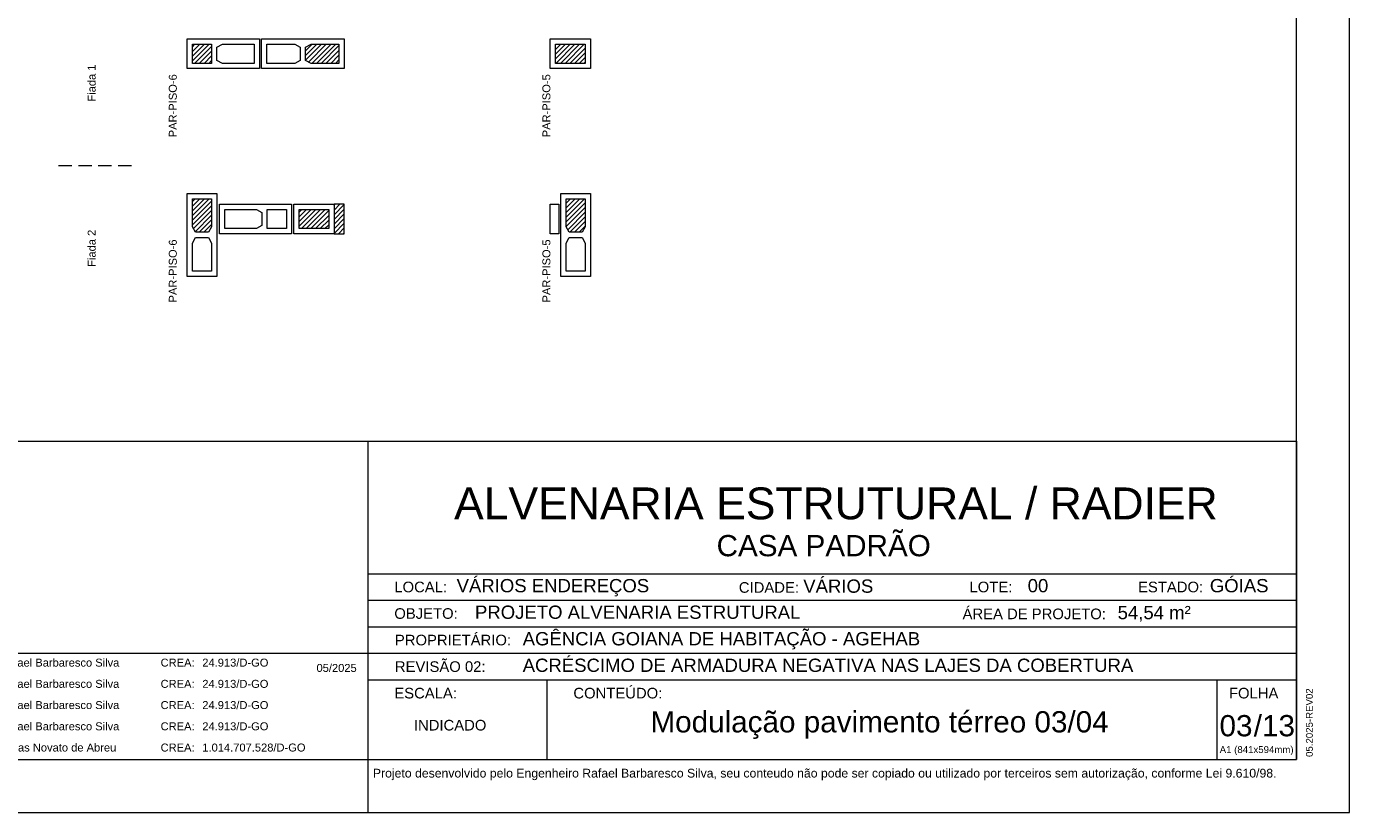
# Model space of a CAD drawing. Header units: millimetres. Extents: x 337 to 624, y -381 to -65.
# Tile 40 of 139: x 397 to 422, y -253 to -238. Entities that reach past the tile are written whole.
import ezdxf
from ezdxf.enums import TextEntityAlignment as Align

# ---------------------------------------------------------------- set-up
doc = ezdxf.new("R2010")
doc.units = ezdxf.units.MM
doc.header["$MEASUREMENT"] = 0
doc.linetypes.add('Dashed2', pattern=[0.375, 0.25, -0.125])
doc.layers.get('0').update_dxf_attribs({"lineweight": 5})
for name, color, linetype, lineweight in [('PA-Ajustes', 8, 'Continuous', 5), ('PA-Graute', 8, 'Continuous', 0), ('PA-Piso', 7, 'Continuous', 20), ('PE-Contrafiamento L', 1, 'Continuous', 13), ('PE-Inteiro', 7, 'Continuous', 5), ('PE-Meio', 1, 'Continuous', 5), ('PE-Paredes', 1, 'Continuous', 5), ('PE-Pastilha', 3, 'Continuous', 5), ('PRANCHA 01', 7, 'Continuous', 20)]:
    doc.layers.add(name, color=color, linetype=linetype, lineweight=lineweight)
doc.layers.add('PDF_Text', color=7, linetype='Continuous')
doc.styles.add('Arial', font='arial.ttf')
doc.styles.add('PDF Arial', font='arial.ttf')
pattern_1 = [(45, (426.02578, -333.74072), (-0.044194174, 0.044194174), [])]

# ---------------------------------------------------------------- blocks, each defined once
blk = doc.blocks.new('Carimbo_Rafael_2022')
at = {"color": 0}
for p, q in [((524.018, -54.927), (551.818, -54.927)), ((524.018, -60.927), (551.818, -60.927))]:
    blk.add_line(p, q, dxfattribs=at)
for p, q in [((534.318, -54.927), (534.318, -60.927)), ((534.318, -54.927), (534.318, -60.927)), ((551.818, -54.927), (551.818, -60.927)), ((534.318, -57.427), (551.818, -57.427)), ((534.318, -57.927), (551.818, -57.927)), ((534.318, -58.427), (551.818, -58.427)), ((524.018, -58.927), (534.318, -58.927)), ((534.318, -58.927), (551.818, -58.927)), ((534.318, -59.427), (551.818, -59.427)), ((537.692, -59.427), (537.692, -60.927)), ((550.318, -59.427), (550.318, -60.927))]:
    blk.add_line(p, q)
at = {"color": 152, "true_color": 0x0063c7, "style": 'Arial'}
for s, height, p in [('ALVENARIA ESTRUTURAL / RADIER', 0.6, (535.944, -56.402)), ('CASA PADRÃO', 0.4, (540.891, -57.098)), ('VÁRIOS ENDEREÇOS', 0.25, (535.992, -57.777)), ('VÁRIOS', 0.25, (542.524, -57.786)), ('00', 0.25, (546.753, -57.777)), ('GÓIAS', 0.25, (550.185, -57.777)), ('PROJETO ALVENARIA ESTRUTURAL', 0.25, (536.338, -58.277)), ('54,54 m²', 0.25, (548.448, -58.284)), ('AGÊNCIA GOIANA DE HABITAÇÃO - AGEHAB', 0.25, (537.237, -58.777)), ('ACRÉSCIMO DE ARMADURA NEGATIVA NAS LAJES DA COBERTURA', 0.25, (537.237, -59.277)), ('/13', 0.4, (551.013, -60.49)), ('INDICADO', 0.2, (535.187, -60.381))]:
    blk.add_text(s, height=height, dxfattribs=at).set_placement(p)
at = {"style": 'Arial'}
for s, height, p in [('LOCAL:', 0.2, (534.818, -57.777)), ('CIDADE:', 0.2, (541.31, -57.786)), ('LOTE:', 0.2, (545.656, -57.777)), ('ESTADO:', 0.2, (548.833, -57.777)), ('OBJETO:', 0.2, (534.818, -58.277)), ('ÁREA DE PROJETO:', 0.2, (545.526, -58.284)), ('PROPRIETÁRIO:', 0.2, (534.829, -58.777)), ('Eng. Civil - Rafael Barbaresco Silva', 0.15, (526.318, -59.177)), ('CREA:', 0.15, (530.414, -59.177)), ('24.913/D-GO', 0.15, (531.2, -59.177)), ('REVISÃO 02:', 0.2, (534.829, -59.277)), ('05/2025', 0.15, (533.352, -59.277)), ('Eng. Civil - Rafael Barbaresco Silva', 0.15, (526.318, -59.577)), ('CREA:', 0.15, (530.414, -59.577)), ('24.913/D-GO', 0.15, (531.2, -59.577)), ('ESCALA:', 0.2, (534.818, -59.777)), ('CONTEÚDO:', 0.2, (538.192, -59.777)), (' FOLHA', 0.2, (550.468, -59.777)), ('Eng. Civil - Rafael Barbaresco Silva', 0.15, (526.318, -59.977)), ('CREA:', 0.15, (530.414, -59.977)), ('24.913/D-GO', 0.15, (531.2, -59.977)), ('Eng. Civil - Rafael Barbaresco Silva', 0.15, (526.318, -60.377)), ('CREA:', 0.15, (530.414, -60.377)), ('24.913/D-GO', 0.15, (531.2, -60.377)), ('Eng. Civil - Lucas Novato de Abreu', 0.15, (526.318, -60.777)), ('CREA:', 0.15, (530.414, -60.777)), ('1.014.707.528/D-GO', 0.15, (531.2, -60.777))]:
    blk.add_text(s, height=height, dxfattribs=at).set_placement(p)
at = {"layer": 'PDF_Text', "insert": (552.128, -60.879), "char_height": 0.13, "attachment_point": 7, "rotation": 90, "line_spacing_factor": 0.76943, "style": 'PDF Arial'}
blk.add_mtext('05.2025-REV02', dxfattribs=at)
at = {"layer": 'PDF_Text', "insert": (550.371, -60.845), "char_height": 0.13, "attachment_point": 7, "line_spacing_factor": 0.76943, "style": 'PDF Arial'}
blk.add_mtext('A1 (841x594mm)', dxfattribs=at)
at = {"layer": 'PDF_Text', "insert": (534.414, -61.318), "char_height": 0.165, "attachment_point": 7, "style": 'PDF Arial'}
blk.add_mtext('Projeto desenvolvido pelo Engenheiro Rafael Barbaresco Silva, seu conteudo não pode ser copiado ou utilizado por terceiros sem autorização, conforme Lei 9.610/98.', dxfattribs=at)

msp = doc.modelspace()

# ---------------------------------------------------------------- hatches: boundary and pattern name
at = {"layer": 'PA-Ajustes', "linetype": 'Continuous'}
h = msp.add_hatch(dxfattribs=at)
h.set_pattern_fill('ANSI31', color=8, scale=0.5, style=0)
h.set_pattern_definition(pattern_1)
h.paths.add_polyline_path([(402.3968, -241.4702), (402.3968, -242.0302), (402.5888, -242.0302), (402.5888, -241.4702)])
at = {"layer": 'PA-Graute', "linetype": 'Continuous'}
h = msp.add_hatch(dxfattribs=at)
h.set_pattern_fill('ANSI31', color=8, scale=0.5, style=0)
h.set_pattern_definition(pattern_1)
h.paths.add_polyline_path([(399.7288, -238.4573), (400.0888, -238.4573), (400.0888, -238.8173), (399.7288, -238.8173)])
h = msp.add_hatch(dxfattribs=at)
h.set_pattern_fill('ANSI31', color=8, scale=0.5, style=0)
h.set_pattern_definition(pattern_1)
h.paths.add_polyline_path([(402.4888, -238.8173), (401.9628, -238.8173), (401.8588, -238.7613), (401.8588, -238.5133), (401.9628, -238.4573), (402.4888, -238.4573)])
h = msp.add_hatch(dxfattribs=at)
h.set_pattern_fill('ANSI31', color=8, scale=0.5, style=0)
h.set_pattern_definition(pattern_1)
h.paths.add_polyline_path([(407.1288, -238.8173), (406.5688, -238.8173), (406.5688, -238.4573), (407.1288, -238.4573)])
h = msp.add_hatch(dxfattribs=at)
h.set_pattern_fill('ANSI31', color=8, scale=0.5, style=0)
h.set_pattern_definition(pattern_1)
h.paths.add_polyline_path([(400.0888, -241.3702), (400.0888, -241.8962), (400.0328, -242.0002), (399.7848, -242.0002), (399.7288, -241.8962), (399.7288, -241.3702)])
h = msp.add_hatch(dxfattribs=at)
h.set_pattern_fill('ANSI31', color=8, scale=0.5, style=0)
h.set_pattern_definition(pattern_1)
h.paths.add_polyline_path([(401.7368, -241.5702), (402.2968, -241.5702), (402.2968, -241.9302), (401.7368, -241.9302)])
h = msp.add_hatch(dxfattribs=at)
h.set_pattern_fill('ANSI31', color=8, scale=0.5, style=0)
h.set_pattern_definition(pattern_1)
h.paths.add_polyline_path([(407.1288, -241.3702), (407.1288, -241.8962), (407.0728, -242.0002), (406.8248, -242.0002), (406.7688, -241.8962), (406.7688, -241.3702)])

# ---------------------------------------------------------------- linework, layer by layer
at = {"layer": 'PA-Ajustes', "linetype": 'Continuous'}
msp.add_lwpolyline([(402.3968, -241.4702), (402.3968, -242.0302), (402.5888, -242.0302), (402.5888, -241.4702)], close=True, dxfattribs=at)
at = {"layer": 'PA-Piso', "linetype": 'Dashed2'}
msp.add_line((398.5788, -240.7452), (397.0788, -240.7452), dxfattribs=at)
at = {"layer": 'PE-Contrafiamento L', "linetype": 'Continuous'}
for p, q in [((399.6288, -238.3573), (400.9888, -238.3573)), ((399.6288, -238.9173), (399.6288, -238.3573)), ((400.9888, -238.3573), (400.9888, -238.9173)), ((400.9888, -238.9173), (399.6288, -238.9173)), ((400.2368, -242.0302), (400.2368, -241.4702)), ((400.2368, -241.4702), (401.5968, -241.4702)), ((401.5968, -241.4702), (401.5968, -242.0302)), ((401.5968, -242.0302), (400.2368, -242.0302))]:
    msp.add_line(p, q, dxfattribs=at)
at = {"layer": 'PE-Contrafiamento L', "linetype": 'Continuous', "lineweight": 5}
for p, q in [((399.7288, -238.4573), (400.0888, -238.4573)), ((399.7288, -238.8173), (399.7288, -238.4573)), ((400.0888, -238.4573), (400.0888, -238.8173)), ((400.1888, -238.5133), (400.2928, -238.4573)), ((400.1888, -238.7613), (400.1888, -238.5133)), ((400.2928, -238.4573), (400.8888, -238.4573)), ((400.8888, -238.4573), (400.8888, -238.8173)), ((400.0888, -238.8173), (399.7288, -238.8173)), ((400.2928, -238.8173), (400.1888, -238.7613)), ((400.8888, -238.8173), (400.2928, -238.8173)), ((400.3368, -241.9302), (400.3368, -241.5702)), ((400.3368, -241.5702), (400.9328, -241.5702)), ((400.9328, -241.5702), (401.0368, -241.6262)), ((401.1368, -241.9302), (401.1368, -241.5702)), ((401.1368, -241.5702), (401.4968, -241.5702)), ((401.4968, -241.5702), (401.4968, -241.9302)), ((401.0368, -241.6262), (401.0368, -241.8742)), ((400.9328, -241.9302), (400.3368, -241.9302)), ((401.0368, -241.8742), (400.9328, -241.9302)), ((401.4968, -241.9302), (401.1368, -241.9302))]:
    msp.add_line(p, q, dxfattribs=at)
at = {"layer": 'PE-Inteiro', "linetype": 'Continuous'}
for p, q in [((401.0288, -238.3573), (402.5888, -238.3573)), ((401.0288, -238.9173), (401.0288, -238.3573)), ((402.5888, -238.3573), (402.5888, -238.9173)), ((402.5888, -238.9173), (401.0288, -238.9173)), ((399.6288, -242.8302), (399.6288, -241.2702)), ((399.6288, -241.2702), (400.1888, -241.2702)), ((400.1888, -241.2702), (400.1888, -242.8302)), ((406.6688, -242.8302), (406.6688, -241.2702)), ((406.6688, -241.2702), (407.2288, -241.2702)), ((407.2288, -241.2702), (407.2288, -242.8302)), ((400.1888, -242.8302), (399.6288, -242.8302)), ((407.2288, -242.8302), (406.6688, -242.8302))]:
    msp.add_line(p, q, dxfattribs=at)
at = {"layer": 'PE-Inteiro', "linetype": 'Continuous', "lineweight": 5}
for p, q in [((401.1288, -238.4573), (401.6548, -238.4573)), ((401.1288, -238.8173), (401.1288, -238.4573)), ((401.6548, -238.4573), (401.7588, -238.5133)), ((401.7588, -238.5133), (401.7588, -238.7613)), ((401.8588, -238.5133), (401.9628, -238.4573)), ((401.8588, -238.7613), (401.8588, -238.5133)), ((401.9628, -238.4573), (402.4888, -238.4573)), ((402.4888, -238.4573), (402.4888, -238.8173)), ((401.6548, -238.8173), (401.1288, -238.8173)), ((401.7588, -238.7613), (401.6548, -238.8173)), ((401.9628, -238.8173), (401.8588, -238.7613)), ((402.4888, -238.8173), (401.9628, -238.8173)), ((399.7288, -241.8962), (399.7288, -241.3702)), ((399.7288, -241.3702), (400.0888, -241.3702)), ((400.0888, -241.3702), (400.0888, -241.8962)), ((406.7688, -241.8962), (406.7688, -241.3702)), ((406.7688, -241.3702), (407.1288, -241.3702)), ((407.1288, -241.3702), (407.1288, -241.8962)), ((399.7848, -242.0002), (399.7288, -241.8962)), ((400.0328, -242.0002), (399.7848, -242.0002)), ((400.0888, -241.8962), (400.0328, -242.0002)), ((406.8248, -242.0002), (406.7688, -241.8962)), ((407.0728, -242.0002), (406.8248, -242.0002)), ((407.1288, -241.8962), (407.0728, -242.0002)), ((399.7288, -242.2042), (399.7848, -242.1002)), ((399.7288, -242.7302), (399.7288, -242.2042)), ((399.7848, -242.1002), (400.0328, -242.1002)), ((400.0328, -242.1002), (400.0888, -242.2042)), ((400.0888, -242.2042), (400.0888, -242.7302)), ((406.7688, -242.2042), (406.8248, -242.1002)), ((406.7688, -242.7302), (406.7688, -242.2042)), ((406.8248, -242.1002), (407.0728, -242.1002)), ((407.0728, -242.1002), (407.1288, -242.2042)), ((407.1288, -242.2042), (407.1288, -242.7302)), ((400.0888, -242.7302), (399.7288, -242.7302)), ((407.1288, -242.7302), (406.7688, -242.7302))]:
    msp.add_line(p, q, dxfattribs=at)
at = {"layer": 'PE-Meio', "linetype": 'Continuous'}
for p, q in [((406.4688, -238.9173), (406.4688, -238.3573)), ((406.4688, -238.3573), (407.2288, -238.3573)), ((407.2288, -238.3573), (407.2288, -238.9173)), ((407.2288, -238.9173), (406.4688, -238.9173)), ((401.6368, -241.4702), (402.3968, -241.4702)), ((401.6368, -242.0302), (401.6368, -241.4702)), ((402.3968, -241.4702), (402.3968, -242.0302)), ((402.3968, -242.0302), (401.6368, -242.0302))]:
    msp.add_line(p, q, dxfattribs=at)
at = {"layer": 'PE-Meio', "linetype": 'Continuous', "lineweight": 5}
for p, q in [((406.5688, -238.8173), (406.5688, -238.4573)), ((406.5688, -238.4573), (407.1288, -238.4573)), ((407.1288, -238.4573), (407.1288, -238.8173)), ((407.1288, -238.8173), (406.5688, -238.8173)), ((401.7368, -241.5702), (402.2968, -241.5702)), ((401.7368, -241.9302), (401.7368, -241.5702)), ((402.2968, -241.5702), (402.2968, -241.9302)), ((402.2968, -241.9302), (401.7368, -241.9302))]:
    msp.add_line(p, q, dxfattribs=at)
at = {"layer": 'PE-Pastilha', "linetype": 'Continuous'}
for p, q in [((406.4688, -241.4702), (406.6288, -241.4702)), ((406.4688, -242.0302), (406.4688, -241.4702)), ((406.6288, -241.4702), (406.6288, -242.0302)), ((406.6288, -242.0302), (406.4688, -242.0302))]:
    msp.add_line(p, q, dxfattribs=at)
at = {"layer": 'PRANCHA 01'}
for points in [[(337.4312, -252.9324), (421.5312, -252.9324), (421.5312, -193.5324), (337.4312, -193.5324), (337.4312, -252.9324)], [(403.0312, -251.9324), (403.0312, -252.9324)], [(403.0312, -251.9324), (403.0312, -252.9324)]]:
    msp.add_lwpolyline(points, dxfattribs=at)
msp.add_lwpolyline([(339.9312, -251.9324), (420.5312, -251.9324), (420.5312, -194.5324), (339.9312, -194.5324)], close=True, dxfattribs=at)

# ---------------------------------------------------------------- block references
msp.add_blockref('Carimbo_Rafael_2022', (-131.2867, -191.0059))

# ---------------------------------------------------------------- texts
at = {"color": 152, "true_color": 0x0063c7, "style": 'Arial'}
msp.add_text('Modulação pavimento térreo 03/04', height=0.4, dxfattribs=at).set_placement((412.6749, -251.4228), align=Align.CENTER)
msp.add_text('03', height=0.4, dxfattribs=at).set_placement((419.0811, -251.4964))
at = {"layer": 'PE-Paredes', "char_height": 0.15, "rotation": 90.00021, "line_spacing_factor": 0.9, "style": 'Arial'}
for s, insert, width, attachment_point in [('Fiada 1', (397.8288, -239.1888), 1.437561, 5), ('PAR-PISO-6', (399.4343, -239.0223), 2.415762, 9), ('PAR-PISO-5', (406.4743, -239.0223), 2.415762, 9), ('Fiada 2', (397.8288, -242.3016), 1.437561, 5), ('PAR-PISO-6', (399.4343, -242.1352), 2.415762, 9), ('PAR-PISO-5', (406.4743, -242.1352), 2.415762, 9)]:
    msp.add_mtext(s, dxfattribs=dict(at, insert=insert, width=width, attachment_point=attachment_point))

doc.saveas('drawing.dxf')
